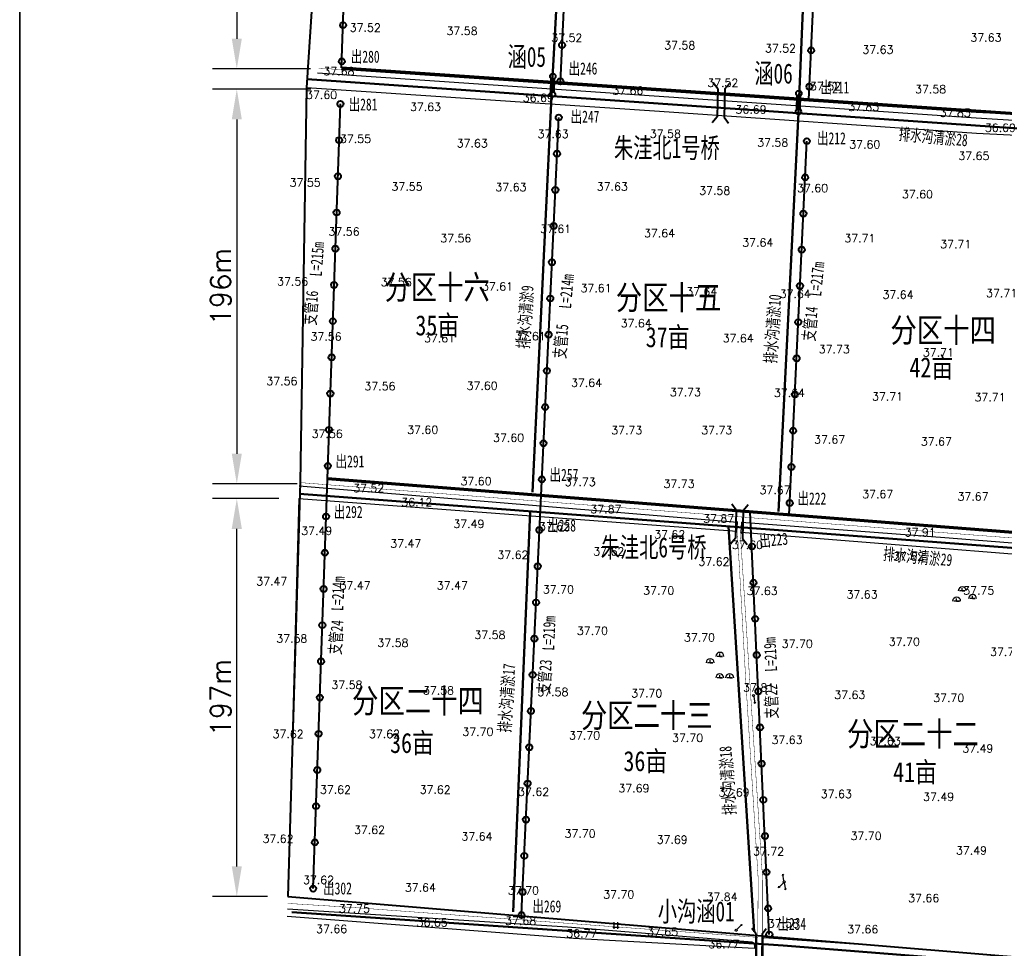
# Model space of a CAD drawing. Extents: x 464172 to 473094, y 3847158 to 3855433.
# Tile 52 of 98: x 465844 to 466333, y 3853761 to 3854223. Entities that reach past the tile are written whole.
import ezdxf
from ezdxf.enums import TextEntityAlignment as Align

# ---------------------------------------------------------------- set-up
doc = ezdxf.new("R2010")
doc.units = 0
doc.header["$PDMODE"] = 34
doc.header["$PDSIZE"] = 0.2
doc.linetypes.add('X3', pattern=[5, 4, -1])
doc.layers.get('0').update_dxf_attribs({"linetype": 'CONTINUOUS'})
doc.layers.get('Defpoints').update_dxf_attribs({"linetype": 'CONTINUOUS'})
for name, color, linetype in [('DLDW', 8, 'CONTINUOUS'), ('DLSS', 4, 'CONTINUOUS'), ('DMTZ', 3, 'CONTINUOUS'), ('GCD', 9, 'CONTINUOUS'), ('GXYZ', 8, 'CONTINUOUS'), ('SXSS', 5, 'CONTINUOUS'), ('排水沟', 5, 'CONTINUOUS')]:
    doc.layers.add(name, color=color, linetype=linetype)
doc.styles.get("Standard").update_dxf_attribs({"font": 'rs.shx', "bigfont": 'hztxt.shx'})
doc.linetypes.add('10421', pattern='A,2,[150,AAA.SHX,S=0.5,R=0,X=0,Y=0.5],1e-11', length=2)
doc.linetypes.add('712B', pattern='A,4,-1,4,-1,4,-1,[167,AAA.SHX,S=0.5,R=0,X=0,Y=0],8,[168,AAA.SHX,S=0.5,R=0,X=0,Y=0],-1', length=24)
doc.linetypes.add('8352', pattern='A,1.5,[145,AAA.SHX,S=1,R=0,X=0,Y=1],1.5,-1,3,-1', length=8)
doc.dimstyles.new('ISO-25', dxfattribs={"dimtxt": 2.5, "dimasz": 2.5, "dimexe": 1.25, "dimexo": 0.625, "dimtad": 1, "dimtxsty": 'Standard', "dimcen": 2.5, "dimadec": 0, "dimazin": 0, "dimtfac": 1, "dimtmove": 0, "dimatfit": 3, "dimfxl": 1, "dimarcsym": 0})

# ---------------------------------------------------------------- blocks, each defined once
blk = doc.blocks.new('gc170')
at = {"linetype": 'Continuous'}
blk.add_circle((0, 0), 0.5, dxfattribs=at)
blk = doc.blocks.new('gc110')
at = {"linetype": 'Continuous'}
for points in [[(0, 0), (1.35, 0), (-1.35, 0)], [(0, 0), (0, 1.4)]]:
    blk.add_lwpolyline(points, dxfattribs=at)
blk.add_arc((0, 0), 2, 0, 180, dxfattribs=at)
blk = doc.blocks.new('gc146')
for points in [[(1.6, 0.82), (-1.6, 0.82)], [(-0.8, -1.58), (-0.8, 1.62)], [(0.8, 1.62), (0.8, -1.58)], [(-1.6, -0.78), (1.6, -0.78)]]:
    blk.add_lwpolyline(points)
blk = doc.blocks.new('gc013b')
at = {"linetype": 'Continuous'}
blk.add_line((0.5, 0), (4, 0), dxfattribs=at)
at = {"linetype": 'Continuous', "flags": 128}
blk.add_lwpolyline([(3.39, 0.35), (4, 0), (3.39, -0.35)], dxfattribs=at)
blk = doc.blocks.new('*D34')
at = {"color": 0, "lineweight": -2}
for p, q in [((465973.06, 3853984.85), (465940.25, 3853984.85)), ((465952.25, 3853802.16), (465952.25, 3853969.85)), ((465967.55, 3853787.16), (465940.25, 3853787.16))]:
    blk.add_line(p, q, dxfattribs=at)
at = {"color": 0, "lineweight": -3}
for points in [[(465949.75, 3853969.85), (465954.75, 3853969.85), (465952.25, 3853984.85)], [(465949.75, 3853802.16), (465954.75, 3853802.16), (465952.25, 3853787.16)]]:
    blk.add_solid(points, dxfattribs=at)
at = {"layer": 'Defpoints', "color": 0, "lineweight": -3}
for p in [(465952.25, 3853984.85), (465983.06, 3853984.85), (465977.55, 3853787.16)]:
    blk.add_point(p, dxfattribs=at)
at = {"color": 0, "lineweight": 9, "insert": (465944.25, 3853886), "char_height": 10, "attachment_point": 5, "rotation": 90}
blk.add_mtext('197m', dxfattribs=at)
blk = doc.blocks.new('*D35')
at = {"color": 0, "lineweight": -2}
for p, q in [((465989.06, 3854188.24), (465940.25, 3854188.24)), ((465952.25, 3854173.24), (465952.25, 3854007.16)), ((465982.2, 3853992.16), (465940.25, 3853992.16))]:
    blk.add_line(p, q, dxfattribs=at)
at = {"color": 0, "lineweight": -3}
for points in [[(465949.75, 3854173.24), (465954.75, 3854173.24), (465952.25, 3854188.24)], [(465949.75, 3854007.16), (465954.75, 3854007.16), (465952.25, 3853992.16)]]:
    blk.add_solid(points, dxfattribs=at)
at = {"layer": 'Defpoints', "color": 0, "lineweight": -3}
for p in [(465999.06, 3854188.24), (465952.25, 3853992.16), (465992.2, 3853992.16)]:
    blk.add_point(p, dxfattribs=at)
at = {"color": 0, "lineweight": 9, "insert": (465944.25, 3854090.2), "char_height": 10, "attachment_point": 5, "rotation": 90}
blk.add_mtext('196m', dxfattribs=at)
blk = doc.blocks.new('*D36')
at = {"color": 0, "lineweight": -2}
for p, q in [((465998.56, 3854395.4), (465940.25, 3854395.4)), ((465952.25, 3854380.4), (465952.25, 3854213.34)), ((465988.88, 3854198.34), (465940.25, 3854198.34))]:
    blk.add_line(p, q, dxfattribs=at)
at = {"color": 0, "lineweight": -3}
for points in [[(465949.75, 3854380.4), (465954.75, 3854380.4), (465952.25, 3854395.4)], [(465949.75, 3854213.34), (465954.75, 3854213.34), (465952.25, 3854198.34)]]:
    blk.add_solid(points, dxfattribs=at)
at = {"layer": 'Defpoints', "color": 0, "lineweight": -3}
for p in [(466008.56, 3854395.4), (465952.25, 3854198.34), (465998.88, 3854198.34)]:
    blk.add_point(p, dxfattribs=at)
at = {"color": 0, "lineweight": 9, "insert": (465944.25, 3854296.87), "char_height": 10, "attachment_point": 5, "rotation": 90}
blk.add_mtext('197m', dxfattribs=at)
blk = doc.blocks.new('han')
at = {"color": 1, "lineweight": 40, "flags": 128}
for points in [[(-9.7, 3.2), (10.3, 3.2)], [(-9.7, -1.9), (10.3, -1.9)]]:
    blk.add_lwpolyline(points, dxfattribs=at)
at = {"color": 1, "lineweight": 40}
for centre in [(-12.8, 0.7), (13.4, 0.7)]:
    blk.add_circle(centre, 4, dxfattribs=at)
blk = doc.blocks.new('qiao')
at = {"color": 1, "lineweight": 40, "flags": 128}
for points in [[(-10.33, 2.02), (-14.5, 5.36)], [(-10.33, 2.02), (9.66, 2.02)], [(9.66, 2.02), (13.84, 5.36)], [(-10.33, -3.01), (-14.5, -6.35)], [(-10.33, -3.01), (9.66, -3.01)], [(9.66, -3.01), (13.84, -6.35)]]:
    blk.add_lwpolyline(points, dxfattribs=at)

msp = doc.modelspace()

# ---------------------------------------------------------------- linework, layer by layer
at = {"color": 1, "lineweight": 40}
for p, q in [((466191.1, 3854188.49), (466188.84, 3854191.47)), ((466194.62, 3854188.39), (466197.03, 3854191.25)), ((466191.1, 3854188.49), (466190.71, 3854174.5)), ((466194.62, 3854188.39), (466194.22, 3854174.4)), ((466190.71, 3854174.5), (466188.29, 3854171.64)), ((466194.22, 3854174.4), (466196.48, 3854171.41)), ((466200.23, 3853979.12), (466197.98, 3853982.11)), ((466200.23, 3853979.12), (466199.84, 3853965.14)), ((466203.75, 3853979.03), (466203.36, 3853965.04)), ((466203.75, 3853979.03), (466206.17, 3853981.88)), ((466199.84, 3853965.14), (466197.42, 3853962.28)), ((466203.36, 3853965.04), (466205.61, 3853962.05))]:
    msp.add_line(p, q, dxfattribs=at)
at = {"color": 7, "lineweight": 35}
msp.add_lwpolyline([(465844.44, 3854497.91), (467356.44, 3854497.91), (467356.44, 3853428.71), (465844.44, 3853428.71)], close=True, dxfattribs=at)
at = {"color": 221, "linetype": '712B', "lineweight": 40, "ltscale": 3, "flags": 128}
msp.add_lwpolyline([(465977.55, 3853787.16), (466540.23, 3853740.56), (466789.66, 3853720.67), (466783.03, 3853644.31), (466780.04, 3853600.7), (466814.08, 3853597.39), (466806.33, 3853477.99), (466878.85, 3853478.59), (466878.68, 3853452.02), (467012.59, 3853452.16), (467130.12, 3854375.65), (466000.49, 3854395.61), (465986.85, 3854189.06), (465983.63, 3853992.83), (465977.55, 3853787.16)], close=True, dxfattribs=at)
at = {"color": 3, "lineweight": 40, "flags": 128}
for points in [[(466112.9, 3854191.6), (466122.16, 3854389.97)], [(466004.3, 3854198.96), (466010.77, 3854385.72)], [(466236.3, 3854183.23), (466245.95, 3854387.35)], [(465997.24, 3853994.77), (466003.68, 3854180.97)], [(466103.32, 3853986.45), (466112.09, 3854174.2)], [(466226.53, 3853976.78), (466235.31, 3854162.44)], [(465990.18, 3853791.08), (465990.18, 3853791.08), (465997.24, 3853994.77)], [(466093.6, 3853777.98), (466093.8, 3853782.33), (466103.32, 3853986.45)], [(466216.67, 3853768.32), (466207.24, 3853978.3)]]:
    msp.add_lwpolyline(points, dxfattribs=at)
at = {"color": 1, "linetype": 'Continuous', "lineweight": 70, "flags": 128}
for points in [[(466004.3, 3854198.96), (467095.78, 3854124.92), (467068.41, 3853910.08)], [(467073.44, 3853910.33), (465997.24, 3853994.77)]]:
    msp.add_lwpolyline(points, dxfattribs=at)
at = {"color": 3, "lineweight": -3, "flags": 128}
msp.add_lwpolyline([(465983.06, 3853984.85), (465977.55, 3853787.16), (466210.92, 3853767.83)], dxfattribs=at)
at = {"color": 3, "lineweight": 40}
for centre in [(466005.04, 3854220.1), (466113.77, 3854210.16), (466237.45, 3854207.55), (466004.41, 3854202.11), (466112.93, 3854192.18), (466236.6, 3854189.57), (466003.68, 3854180.97), (466112.09, 3854174.2), (466003.06, 3854162.98), (466235.31, 3854162.44), (466111.25, 3854156.22), (466002.44, 3854144.99), (466234.46, 3854144.46), (466110.41, 3854138.24), (466001.81, 3854127), (466233.61, 3854126.48), (466109.57, 3854120.26), (466001.19, 3854109.01), (466232.76, 3854108.5), (466108.73, 3854102.28), (466000.57, 3854091.02), (466231.91, 3854090.52), (466107.89, 3854084.3), (465999.94, 3854073.03), (466231.06, 3854072.54), (466107.05, 3854066.32), (465999.32, 3854055.04), (466230.21, 3854054.56), (466106.21, 3854048.34), (465998.7, 3854037.05), (466229.36, 3854036.58), (466105.37, 3854030.36), (465998.08, 3854019.06), (466228.51, 3854018.6), (466104.54, 3854012.38), (465997.45, 3854001.08), (466227.66, 3854000.62), (466103.7, 3853994.4), (466226.81, 3853982.64), (465996.58, 3853975.96), (466102.52, 3853969.22), (465995.96, 3853957.97), (466208.02, 3853961.09), (466101.68, 3853951.24), (466208.82, 3853943.1), (465995.34, 3853939.98), (466100.84, 3853933.26), (466209.63, 3853925.12), (465994.72, 3853921.99), (466100, 3853915.28), (465994.09, 3853904), (466210.44, 3853907.14), (466099.16, 3853897.3), (466211.25, 3853889.16), (465993.47, 3853886.01), (466098.32, 3853879.32), (466212.05, 3853871.18), (465992.85, 3853868.02), (466097.48, 3853861.33), (465992.22, 3853850.03), (466212.86, 3853853.2), (466096.65, 3853843.35), (466213.67, 3853835.21), (465991.6, 3853832.04), (466095.81, 3853825.37), (466214.48, 3853817.23), (465990.98, 3853814.05), (466094.97, 3853807.39), (466215.28, 3853799.25), (465990.18, 3853791.08), (466094.13, 3853789.41), (466093.6, 3853777.98), (466216.09, 3853781.27), (466216.67, 3853768.32)]:
    msp.add_circle(centre, 1.5, dxfattribs=at)
at = {"layer": 'DLSS', "color": 8, "linetype": 'Continuous'}
for p, q in [((466200.83, 3853973.12), (466200.18, 3853973.87)), ((466202.89, 3853972.97), (466203.65, 3853973.63)), ((466200.5, 3853968.32), (466199.74, 3853967.67)), ((466202.56, 3853968.18), (466203.22, 3853967.42))]:
    msp.add_line(p, q, dxfattribs=at)
at = {"layer": 'DLSS', "color": 8, "linetype": 'X3', "const_width": 0.2}
for points in [[(465992.95, 3854198.75), (466319.44, 3854176.62), (466366.63, 3854174.4), (466577.29, 3854158.61), (466726.29, 3854147.7), (466726.64, 3854147.91)], [(465983.63, 3853992.83), (465983.63, 3853992.83), (466202.09, 3853975.79), (466303.49, 3853967.91), (466687, 3853938.52), (466687.46, 3853938.64), (466687.64, 3853938.97), (466687.76, 3853939.59)], [(466202.27, 3853967.99), (466206.88, 3853895.51), (466213.35, 3853795.75), (466213.38, 3853765.93)], [(465977.44, 3853783.76), (466010.24, 3853781.71), (466210.91, 3853766.9)]]:
    msp.add_lwpolyline(points, dxfattribs=at)
at = {"layer": 'DLSS', "color": 8, "linetype": 'Continuous'}
for points in [[(466200.5, 3853968.32), (466200.83, 3853973.12)], [(466202.89, 3853972.97), (466202.56, 3853968.18)]]:
    msp.add_lwpolyline(points, dxfattribs=at)
at = {"layer": 'DLSS', "color": 8, "linetype": 'Continuous', "const_width": 0.2}
msp.add_lwpolyline([(466200.83, 3853968.1), (466204.94, 3853895.03), (466211.16, 3853795.73), (466210.91, 3853766.9), (466210.91, 3853766.9), (466210.96, 3853744.4), (466211.12, 3853743.75), (466211.47, 3853743.45), (466224.35, 3853741.22), (466226.5, 3853740.51), (466227.67, 3853739.09)], dxfattribs=at)
at = {"layer": 'DMTZ', "color": 8, "linetype": '10421'}
for points in [[(465977.26, 3853777.4), (466119.51, 3853766.43), (466209.08, 3853761.48), (466209.42, 3853761.68), (466209.54, 3853762.07), (466209.25, 3853763.62), (466208.83, 3853764.24), (466208.08, 3853764.44), (466116.39, 3853771.97), (465977.36, 3853780.97)], [(466422.59, 3853749.75), (466265.76, 3853762.95), (466214.09, 3853766.61), (466213.6, 3853766.38), (466213.38, 3853765.93), (466213.5, 3853746.65), (466213.76, 3853746.13), (466214.13, 3853745.83), (466231.82, 3853742.98), (466261.39, 3853740.44), (466262.74, 3853741.44), (466263.28, 3853743.21), (466265.46, 3853756.33), (466265.94, 3853756.88), (466266.67, 3853757.09), (466421.43, 3853745.63)]]:
    msp.add_lwpolyline(points, dxfattribs=at)
at = {"layer": 'SXSS', "color": 8, "linetype": '8352'}
for points in [[(466725.28, 3854145.11), (466579.06, 3854156.47), (466436.08, 3854165.23), (466435.16, 3854165.78), (466433.06, 3854166.81), (466431.43, 3854167), (466319.31, 3854173.91), (465992.35, 3854196.27)], [(465986.85, 3854189.06), (465986.85, 3854189.06), (466162.17, 3854177.33), (466319.51, 3854166.49), (466433.27, 3854160.79), (466435.55, 3854162.37), (466436.25, 3854162.8), (466437.1, 3854162.97), (466580.68, 3854152.13), (466725.15, 3854141.91)], [(466200.83, 3853973.03), (465983.23, 3853991.02)], [(465983.06, 3853984.85), (466200.53, 3853968.67)], [(466685.62, 3853935.31), (466303.83, 3853965.45), (466202.89, 3853972.97)], [(466202.56, 3853968.18), (466430.45, 3853950.05), (466679.71, 3853931.31), (466680.77, 3853930.99), (466681.02, 3853930.02), (466671.02, 3853879.37), (466655.11, 3853794.71), (466642.18, 3853731.65), (466610.57, 3853733.66), (466541.1, 3853738.36)]]:
    msp.add_lwpolyline(points, dxfattribs=at)
at = {"layer": '排水沟', "linetype": 'Continuous', "lineweight": 50, "flags": 128}
for points in [[(466119.6, 3854387.58), (466108.53, 3854184.86)], [(466231.12, 3854176.35), (466239.99, 3854385.03)], [(465987.13, 3854193.3), (467099.75, 3854116.01)], [(466108.53, 3854184.86), (466099.04, 3853988.01)], [(466231.12, 3854176.35), (466221.16, 3853978.41)], [(465983.46, 3853987.2), (467070.2, 3853904.78)], [(466098, 3853978.52), (466089.41, 3853779.58)], [(466196.32, 3853971.06), (466209.14, 3853769.66)], [(465979.62, 3853779.38), (466223.47, 3853762.83), (466964.09, 3853704.1), (466970.64, 3853700.77), (466971.5, 3853667.4), (467042.73, 3853660.79)]]:
    msp.add_lwpolyline(points, dxfattribs=at)

# ---------------------------------------------------------------- block references
at = {"color": 3, "lineweight": -3}
for name, p, xscale, yscale, zscale, rotation in [('han', (466109.33, 3854190.06, 36.64), 0.3429999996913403, 0.3429999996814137, 0.3429999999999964, 88.7191769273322), ('han', (466231.47, 3854181.59, 36.64), 0.3429999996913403, 0.3429999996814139, 0.3429999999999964, 88.7191769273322), ('qiao', (466211.79, 3853762.36), 0.6160000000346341, 0.6160000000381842, 0.616, 269.752798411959)]:
    msp.add_blockref(name, p, dxfattribs=dict(at, xscale=xscale, yscale=yscale, zscale=zscale, rotation=rotation))
at = {"layer": 'DLDW', "color": 8, "linetype": 'Continuous'}
for p in [(466312.48, 3853939.01), (466309.68, 3853933.9), (466317.6, 3853935.16), (466187.3, 3853903.31), (466192.12, 3853906.49), (466192.06, 3853895.76), (466196.99, 3853895.86)]:
    msp.add_blockref('gc110', p, dxfattribs=at)
at = {"layer": 'GXYZ', "color": 8, "linetype": 'Continuous'}
for p in [(466208.84, 3853887.01), (466208.84, 3853887.01), (466224.03, 3853794.4), (466224.03, 3853794.4), (466200.19, 3853770.38)]:
    msp.add_blockref('gc170', p, dxfattribs=at)
for p, rotation in [((466208.84, 3853887.01), 279.3158858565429), ((466224.03, 3853794.4), 99.31588585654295), ((466224.03, 3853794.4), 225.2190643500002), ((466224.03, 3853794.4), 279.3158858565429), ((466200.19, 3853770.38), 45.2190643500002)]:
    msp.add_blockref('gc013b', p, dxfattribs=dict(at, rotation=rotation))
at = {"layer": 'SXSS', "color": 8, "linetype": 'Continuous'}
msp.add_blockref('gc146', (466140.5, 3853772.74), dxfattribs=at)

# ---------------------------------------------------------------- texts
at = {"color": 3, "lineweight": 40, "char_height": 6, "width": 34.7286, "attachment_point": 1}
for s, insert in [('{\\fSimHei|b0|i0|c134|p2;\\W0.7;出280}', (466008.85, 3854207.45)), ('{\\fSimHei|b0|i0|c134|p2;\\W0.7;出246}', (466116.98, 3854201.55)), ('{\\fSimHei|b0|i0|c134|p2;\\W0.7;出211}', (466242.08, 3854192.14)), ('{\\fSimHei|b0|i0|c134|p2;\\W0.7;出281}', (466007.78, 3854183.7)), ('{\\fSimHei|b0|i0|c134|p2;\\W0.7;出247}', (466118, 3854177.65)), ('{\\fSimHei|b0|i0|c134|p2;\\W0.7;出212}', (466240.35, 3854166.87)), ('{\\fSimHei|b0|i0|c134|p2;\\W0.7;出291}', (466001.29, 3854006.37)), ('{\\fSimHei|b0|i0|c134|p2;\\W0.7;出257}', (466107.53, 3853999.7)), ('{\\fSimHei|b0|i0|c134|p2;\\W0.7;出222}', (466230.65, 3853987.94)), ('{\\fSimHei|b0|i0|c134|p2;\\W0.7;出292}', (466000.42, 3853981.26)), ('{\\fSimHei|b0|i0|c134|p2;\\W0.7;出258}', (466106.36, 3853974.52)), ('{\\fSimHei|b0|i0|c134|p2;\\W0.7;出302}', (465995.1, 3853794.22)), ('{\\fSimHei|b0|i0|c134|p2;\\W0.7;出269}', (466099.04, 3853785.3)), ('{\\fSimHei|b0|i0|c134|p2;\\W0.7;出234}', (466220.65, 3853776.61))]:
    msp.add_mtext(s, dxfattribs=dict(at, insert=insert))
at = {"color": 1, "linetype": 'Continuous', "lineweight": 50, "attachment_point": 1}
for s, insert, char_height in [('{\\fSimHei|b0|i0|c134|p2;\\W0.7;涵05}', (466086.71, 3854209.38, 35.89), 10), ('{\\fSimHei|b0|i0|c134|p2;\\W0.7;涵06}', (466209.23, 3854201.07, 35.89), 10), ('{\\fSimHei|b0|i0|c134|p2;\\W0.7;朱洼北1号桥}', (466139.54, 3854164.13, -0.02), 10), ('{\\fSimSun|b0|i0|c134|p2;\\W0.8;分区十六}', (466025.51, 3854095.89, -0.11), 12), ('{\\fSimSun|b0|i0|c134|p2;\\W0.8;分区十五}', (466140.48, 3854090.76, -75.45), 12), ('{\\fSimSun|b0|i0|c134|p2;\\W0.8;35亩}', (466040.94, 3854075.97, 37.66), 10), ('{\\fSimSun|b0|i0|c134|p2;\\W0.8;分区十四}', (466276.81, 3854074.56, -37.67), 12), ('{\\fSimSun|b0|i0|c134|p2;\\W0.8;37亩}', (466155.29, 3854070.11, 37.66), 10), ('{\\fSimSun|b0|i0|c134|p2;\\W0.8;42亩}', (466286.26, 3854055.08, 37.66), 10), ('{\\fSimHei|b0|i0|c134|p2;\\W0.7;朱洼北6号桥}', (466132.95, 3853965.65, -37.65), 10), ('{\\fSimSun|b0|i0|c134|p2;\\W0.8;分区二十四}', (466009.47, 3853890.38, -37.52), 12), ('{\\fSimSun|b0|i0|c134|p2;\\W0.8;分区二十三}', (466123.11, 3853883.14, -37.52), 12), ('{\\fSimSun|b0|i0|c134|p2;\\W0.8;分区二十二}', (466255.28, 3853874, 0.18), 12), ('{\\fSimSun|b0|i0|c134|p2;\\W0.8;36亩}', (466028.37, 3853868.48, 37.66), 10), ('{\\fSimSun|b0|i0|c134|p2;\\W0.8;36亩}', (466144.24, 3853859.45, 37.66), 10), ('{\\fSimSun|b0|i0|c134|p2;\\W0.8;41亩}', (466278.14, 3853854, 37.66), 10), ('{\\fSimHei|b0|i0|c134|p2;\\W0.7;小沟涵01}', (466161.31, 3853784.8, -37.65), 10)]:
    msp.add_mtext(s, dxfattribs=dict(at, insert=insert, char_height=char_height))
at = {"color": 3, "lineweight": 40, "char_height": 6, "width": 34.7286, "attachment_point": 1}
for s, insert, rotation in [('{\\fSimHei|b0|i0|c134|p2;\\W0.7;L=215m}', (465988.43, 3854095.51, -37.66), 85.8865), ('{\\fSimHei|b0|i0|c134|p2;\\W0.7;L=217m}', (466236.42, 3854085.72), 84.4838), ('{\\fSimHei|b0|i0|c134|p2;\\W0.7;L=214m}', (466112.21, 3854079.55, -37.63), 85.1384), ('{\\fSimHei|b0|i0|c134|p2;\\W0.7;支管16}', (465985.47, 3854071.25, -37.66), 85.8865), ('{\\fSimHei|b0|i0|c134|p2;\\W0.7;支管14}', (466233.16, 3854063.46), 84.4838), ('{\\fSimHei|b0|i0|c134|p2;\\W0.7;支管15}', (466109.45, 3854054.71), 85.1384), ('{\\fSimHei|b0|i0|c134|p2;\\W0.7;出223}', (466211.35, 3853966.71), 5.2794), ('{\\fSimHei|b0|i0|c134|p2;\\W0.7;L=214m}', (465999.13, 3853929.22), 87.7016), ('{\\fSimHei|b0|i0|c134|p2;\\W0.7;L=219m}', (466103.86, 3853909.53), 87.7016), ('{\\fSimHei|b0|i0|c134|p2;\\W0.7;支管24}', (465997.89, 3853907.61), 85.6711), ('{\\fSimHei|b0|i0|c134|p2;\\W0.7;L=219m}', (466214.62, 3853898.71), 92.981), ('{\\fSimHei|b0|i0|c134|p2;\\W0.7;支管23}', (466101.45, 3853888.01), 85.6711), ('{\\fSimHei|b0|i0|c134|p2;\\W0.7;支管22}', (466214.83, 3853875.53), 90.9505)]:
    msp.add_mtext(s, dxfattribs=dict(at, insert=insert, rotation=rotation))
at = {"layer": 'GCD', "color": 8, "linetype": 'Continuous'}
for s, p in [('37.52', (466016.02, 3854218.86, 37.52)), ('37.58', (466064.08, 3854217.23, 37.58)), ('37.52', (466116.1, 3854213.85, 37.52)), ('37.63', (466324.26, 3854213.92, 37.63)), ('37.58', (466172.16, 3854210.06, 37.58)), ('37.52', (466222.22, 3854208.57, 37.52)), ('37.63', (466270.58, 3854207.91, 37.63)), ('37.68', (466002.97, 3854197.19, 37.68)), ('37.52', (466193.59, 3854191.44, 37.52)), ('37.66', (466146.4, 3854187.63, 37.66)), ('37.52', (466244.55, 3854189.77, 37.52)), ('37.58', (466296.77, 3854188.24, 37.58)), ('37.60', (465994.36, 3854185.46, 37.6)), ('36.69', (466101.93, 3854183.99, 36.69)), ('37.63', (466045.95, 3854179.49, 37.63)), ('36.69', (466207.58, 3854178.18, 36.69)), ('37.83', (466263.54, 3854179.52, 37.83)), ('37.83', (466308.99, 3854176.58, 37.83)), ('36.69', (466331.41, 3854169.15, 36.69)), ('37.55', (466011.21, 3854163.65, 37.55)), ('37.63', (466109.27, 3854166.03, 37.63)), ('37.58', (466165.04, 3854166.13, 37.58)), ('37.58', (466218.35, 3854161.77, 37.58)), ('37.63', (466069.13, 3854161.38, 37.63)), ('37.60', (466264.06, 3854160.81, 37.6)), ('37.65', (466318.24, 3854155.15, 37.65)), ('37.55', (465986.17, 3854141.91, 37.55)), ('37.55', (466036.76, 3854139.87, 37.55)), ('37.63', (466088.36, 3854139.64, 37.63)), ('37.63', (466138.69, 3854139.89, 37.63)), ('37.58', (466189.54, 3854137.87, 37.58)), ('37.60', (466238.14, 3854139.13, 37.6)), ('37.60', (466290.25, 3854136.1, 37.6)), ('37.61', (466110.53, 3854118.86, 37.61)), ('37.56', (466005.48, 3854117.53, 37.56)), ('37.56', (466060.98, 3854114.25, 37.56)), ('37.64', (466162.16, 3854116.73, 37.64)), ('37.71', (466261.65, 3854114.21, 37.71)), ('37.64', (466210.93, 3854112.08, 37.64)), ('37.71', (466309.22, 3854111.31, 37.71)), ('37.56', (465979.96, 3854092.8, 37.56)), ('37.56', (466031.4, 3854092.41, 37.56)), ('37.61', (466081.72, 3854090.26, 37.61)), ('37.61', (466130.64, 3854089.49, 37.61)), ('37.64', (466183.09, 3854087.73, 37.64)), ('37.64', (466229.5, 3854086.58, 37.64)), ('37.64', (466280.6, 3854086.19, 37.64)), ('37.71', (466332.04, 3854086.96, 37.71)), ('37.64', (466150.56, 3854071.97, 37.64)), ('37.56', (465996.55, 3854065.34, 37.56)), ('37.61', (466052.92, 3854064.56, 37.61)), ('37.61', (466097.9, 3854065.54, 37.61)), ('37.64', (466201.21, 3854064.54, 37.64)), ('37.73', (466248.93, 3854059.07, 37.73)), ('37.71', (466300.61, 3854057.5, 37.71)), ('37.56', (465974.64, 3854043.26, 37.56)), ('37.56', (466023.34, 3854040.72, 37.56)), ('37.60', (466074.05, 3854040.95, 37.6)), ('37.64', (466125.91, 3854042.46, 37.64)), ('37.73', (466175, 3854037.77, 37.73)), ('37.64', (466226.64, 3854037.38, 37.64)), ('37.71', (466275.38, 3854035.61, 37.71)), ('37.71', (466326.27, 3854035.22, 37.71)), ('37.56', (465997.13, 3854017.07, 37.56)), ('37.60', (466044.57, 3854019.08, 37.6)), ('37.60', (466087.22, 3854015.09, 37.6)), ('37.73', (466145.86, 3854018.81, 37.73)), ('37.73', (466190.57, 3854018.87, 37.73)), ('37.67', (466246.62, 3854014.22, 37.67)), ('37.67', (466299.62, 3854013.21, 37.67)), ('37.60', (466071.04, 3853993.55, 37.6)), ('37.73', (466122.75, 3853993.12, 37.73)), ('37.73', (466171.84, 3853992.23, 37.73)), ('37.52', (466017.74, 3853990.11, 37.52)), ('37.67', (466219.51, 3853989.15, 37.67)), ('37.67', (466270.49, 3853987.13, 37.67)), ('37.67', (466317.83, 3853985.92, 37.67)), ('36.12', (466041.62, 3853983.04, 36.12)), ('37.87', (466135.54, 3853979.65, 37.87)), ('37.49', (466067.48, 3853972.27, 37.49)), ('37.62', (466110.06, 3853971.04, 37.62)), ('37.87', (466191.54, 3853974.98, 37.87)), ('37.49', (465991.91, 3853968.87, 37.49)), ('37.62', (466167.2, 3853967.09, 37.62)), ('37.91', (466291.6, 3853968.12, 37.91)), ('37.47', (466036.15, 3853962.55, 37.47)), ('37.60', (466205.81, 3853961.87, 37.6)), ('37.62', (466089.35, 3853956.92, 37.62)), ('37.62', (466136.94, 3853958.64, 37.62)), ('37.62', (466189.16, 3853953.54, 37.62)), ('37.62', (466285.8, 3853956.1, 37.62)), ('37.47', (465969.61, 3853943.77, 37.47)), ('37.47', (466010.97, 3853941.71, 37.47)), ('37.47', (466059.27, 3853941.71, 37.47)), ('37.70', (466111.92, 3853939.77, 37.7)), ('37.70', (466161.73, 3853939.16, 37.7)), ('37.63', (466213.11, 3853938.98, 37.63)), ('37.63', (466262.72, 3853937.29, 37.63)), ('37.75', (466320.64, 3853939.18, 37.75)), ('37.58', (466077.92, 3853917.15, 37.58)), ('37.70', (466128.81, 3853919.22, 37.7)), ('37.58', (465979.57, 3853915.3, 37.58)), ('37.58', (466029.77, 3853913.25, 37.58)), ('37.70', (466181.99, 3853915.87, 37.7)), ('37.70', (466230.55, 3853912.76, 37.7)), ('37.70', (466283.71, 3853913.77, 37.7)), ('37.70', (466334.03, 3853908.71, 37.7)), ('37.58', (466006.93, 3853892.28, 37.58)), ('37.58', (466052.4, 3853889.6, 37.58)), ('37.58', (466109.19, 3853888.78, 37.58)), ('37.70', (466155.78, 3853888.13, 37.7)), ('37.81', (466211.38, 3853890.98, 37.81)), ('37.63', (466256.62, 3853887.38, 37.63)), ('37.70', (466305.76, 3853885.87, 37.7)), ('37.70', (466071.96, 3853869.04, 37.7)), ('37.62', (465977.72, 3853867.92, 37.62)), ('37.62', (466025.58, 3853867.92, 37.62)), ('37.70', (466124.95, 3853867.22, 37.7)), ('37.70', (466176.12, 3853866.01, 37.7)), ('37.63', (466225.47, 3853864.99, 37.63)), ('37.63', (466274.21, 3853864.38, 37.63)), ('37.49', (466320.21, 3853860.74, 37.49)), ('37.62', (466001.23, 3853840.26, 37.62)), ('37.62', (466050.75, 3853840.26, 37.62)), ('37.62', (466099.65, 3853839.22, 37.62)), ('37.69', (466149.42, 3853840.94, 37.69)), ('37.69', (466199.18, 3853838.92, 37.69)), ('37.63', (466249.94, 3853838.11, 37.63)), ('37.49', (466300.74, 3853836.7, 37.49)), ('37.62', (466018.14, 3853820.27, 37.62)), ('37.62', (465972.72, 3853815.9, 37.62)), ('37.64', (466071.51, 3853817.05, 37.64)), ('37.70', (466122.72, 3853818.44, 37.7)), ('37.69', (466168.43, 3853815.43, 37.69)), ('37.70', (466264.71, 3853817.29, 37.7)), ('37.72', (466216.29, 3853809.62, 37.72)), ('37.49', (466317.06, 3853810.09, 37.49)), ('37.62', (465992.83, 3853795.39, 37.62)), ('37.64', (466043.4, 3853791.62, 37.64)), ('37.70', (466094.58, 3853790.2, 37.7)), ('37.70', (466141.91, 3853788.19, 37.7)), ('37.84', (466193.2, 3853787, 37.84)), ('37.66', (466293.33, 3853786.4, 37.66)), ('37.75', (466010.62, 3853781.13, 37.75)), ('37.66', (465999.33, 3853771.05, 37.66)), ('36.65', (466049.23, 3853774.32, 36.65)), ('37.68', (466093.2, 3853775.09, 37.68)), ('37.58', (466223.63, 3853773.82, 37.58)), ('37.66', (466263.06, 3853770.9, 37.66)), ('36.77', (466123.54, 3853768.83, 36.77)), ('37.65', (466163.64, 3853769.65, 37.65)), ('36.77', (466194.13, 3853763.55, 36.77))]:
    msp.add_text(s, height=4, dxfattribs=at).set_placement(p, align=Align.MIDDLE)
at = {"layer": '排水沟', "linetype": 'Continuous', "lineweight": 50, "char_height": 6, "width": 74.094, "attachment_point": 1}
for s, insert, rotation in [('{\\fSimHei|b0|i0|c134|p2;\\W0.7;排水沟清淤28}', (466281.27, 3854169.12), 354.5429), ('{\\fSimHei|b0|i0|c134|p2;\\W0.7;排水沟清淤9}', (466091.3, 3854059.57, 75.15), 85.7536), ('{\\fSimHei|b0|i0|c134|p2;\\W0.7;排水沟清淤10}', (466214.06, 3854052.26, 75.15), 85.7536), ('{\\fSimHei|b0|i0|c134|p2;\\W0.7;排水沟清淤29}', (466273.56, 3853960.51), 354.5429), ('{\\fSimHei|b0|i0|c134|p2;\\W0.7;排水沟清淤17}', (466082.05, 3853868.84, 75.15), 85.7536), ('{\\fSimHei|b0|i0|c134|p2;\\W0.7;排水沟清淤18}', (466194.03, 3853827.42, 37.81), 93.7442)]:
    msp.add_mtext(s, dxfattribs=dict(at, insert=insert, rotation=rotation))

# ---------------------------------------------------------------- dimensions: what is measured, and where the dimension line sits
at = {"color": 7, "lineweight": 9}
for base, p1, p2, text, picture, middle in [((465952.25, 3854198.34), (466008.56, 3854395.4), (465998.88, 3854198.34), '197m', '*D36', (465944.25, 3854296.87)), ((465952.25, 3853992.16), (465999.06, 3854188.24), (465992.2, 3853992.16), '196m', '*D35', (465944.25, 3854090.2)), ((465952.25, 3853984.85), (465977.55, 3853787.16), (465983.06, 3853984.85), '197m', '*D34', (465944.25, 3853886))]:
    dim = msp.add_linear_dim(base=base, p1=p1, p2=p2, angle=90, text=text, dimstyle='ISO-25', override={"dimtxt": 10, "dimasz": 15, "dimexe": 12, "dimexo": 10, "dimgap": 3, "dimdec": 0}, dxfattribs=at)
    dim.commit()
    dim.dimension.update_dxf_attribs({"geometry": picture, "text_midpoint": middle})

doc.saveas('drawing.dxf')
